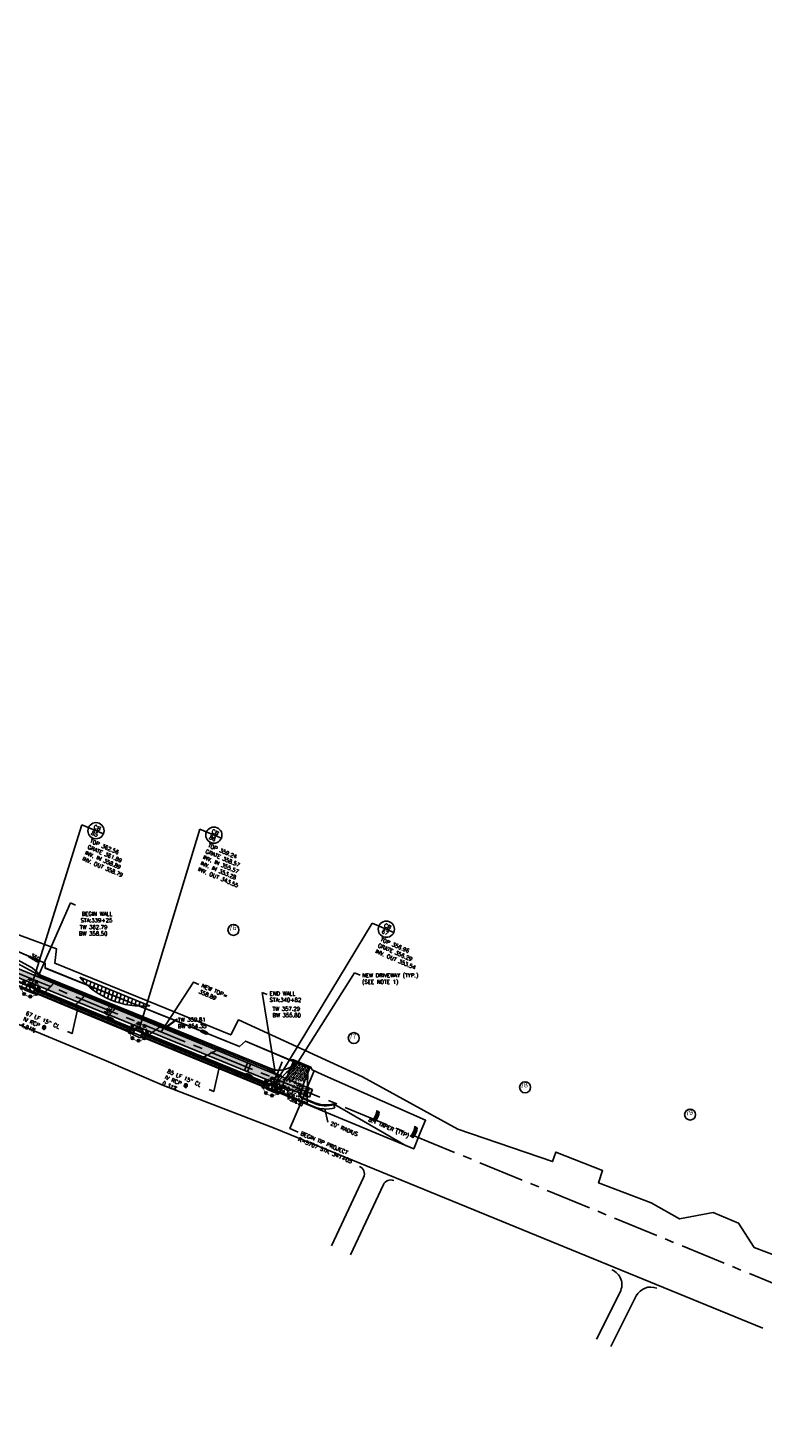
# Model space of a CAD drawing. Header units: feet. Extents: x 2087242 to 2092707, y 861919 to 865997.
# Tile 14 of 39: x 2090600 to 2091054, y 863752 to 864617. Entities that reach past the tile are written whole.
import ezdxf
from ezdxf.enums import TextEntityAlignment as Align

# ---------------------------------------------------------------- set-up
doc = ezdxf.new("R2010")
doc.units = ezdxf.units.FT
doc.header["$LTSCALE"] = 30
doc.header["$MEASUREMENT"] = 0
doc.linetypes.add('CENTER', pattern=[2, 1.25, -0.25, 0.25, -0.25])
doc.linetypes.add('HIDDEN', pattern=[0.375, 0.25, -0.125])
doc.layers.get('0').update_dxf_attribs({"color": 2})
for name, color, linetype in [('C-ANNO-LEGN', 2, 'Continuous'), ('C-ANNO-TEXT', 2, 'Continuous'), ('C-ANNO-TEXT-STRM', 3, 'Continuous'), ('C-DEMO-HT', 4, 'Continuous'), ('C-DRIVEWAY', 1, 'Continuous'), ('C-DRIVEWAY-H', 1, 'Continuous'), ('C-EROS-IP', 52, 'Continuous'), ('C-EROS-SF', 2, 'SILT_FENCE'), ('C-EROS-SF-TP', 2, 'SFTP'), ('C-GRADE-ESMT', 171, 'TCE'), ('C-SPOT', 2, 'Continuous'), ('C-STRM-BUFF-PAT1', 3, 'Continuous'), ('C-STRM-PIPE', 1, 'HIDDEN'), ('C-STRM-STRC', 4, 'Continuous'), ('C-STRM-TEXT', 3, 'Continuous'), ('C-TOPO-MAJR-ORIG', 2, 'Continuous'), ('C-TOPO-MINR-ORIG', 1, 'Continuous'), ('C-TOPO-TXT', 2, 'Continuous'), ('GIS-DRIVEWAY', 252, 'Continuous'), ('GIS-PAINT', 252, 'Continuous'), ('LOD', 80, 'LOD'), ('P-APRONH', 62, 'Continuous'), ('P-BOC', 2, 'Continuous'), ('P-CL', 62, 'CENTER'), ('P-EOP', 2, 'Continuous'), ('P-FOC', 62, 'Continuous'), ('P-SW', 3, 'Continuous'), ('P-SW-H', 254, 'Continuous'), ('P-WALL', 2, 'Continuous'), ('ZLEGEND', 2, 'Continuous')]:
    doc.layers.add(name, color=color, linetype=linetype)
doc.styles.add('ARIAL', font='arial.ttf', dxfattribs={"height": 0.08})
doc.styles.add('General Labeling', font='simplex.shx', dxfattribs={"height": 0.1})
doc.styles.add('L100', font='simplex', dxfattribs={"height": 2})
doc.styles.add('L80', font='simplex.shx', dxfattribs={"height": 2.4})
doc.styles.add('LINE', font='simplex.shx', dxfattribs={"height": 0.9})
doc.styles.get("Standard").update_dxf_attribs({"font": 'simplex.shx'})
doc.linetypes.add('LOD', pattern='A,1,-0.4,["LOD",Standard,S=0.12,R=0,X=-0.375,Y=-0.06],0', length=1.4)
doc.linetypes.add('SFTP', pattern='A,0.5,-0.3,["SF/TP",LINE,S=0.1,R=0,X=-0.2,Y=-0.05],-0.32', length=1.12)
doc.linetypes.add('SILT_FENCE', pattern='A,0.5,-0.2,["SF",LINE,S=0.1,R=0,X=-0.1,Y=-0.05],-0.2', length=0.9)
doc.linetypes.add('TCE', pattern='A,0.5,-0.2,["TCE",LINE,S=0.1,R=0,X=-0.1,Y=-0.05],-0.25', length=0.95)
doc.dimstyles.new('Decimal Foot - Fill Arrow', dxfattribs={"dimtxt": 0.1, "dimasz": 0.08, "dimexe": 0.1, "dimexo": 0.0625, "dimgap": 0.05, "dimtad": 1, "dimdec": 1, "dimzin": 0, "dimdsep": 46, "dimtxsty": 'General Labeling', "dimcen": 0.09, "dimclrd": 256, "dimclre": 256, "dimadec": 1, "dimazin": 0, "dimtfac": 1, "dimtdec": 1, "dimtmove": 0, "dimatfit": 3, "dimfxl": 1, "dimtolj": 1, "dimtzin": 0, "dimlwd": -1, "dimlwe": -1, "dimarcsym": 0})

# ---------------------------------------------------------------- blocks, each defined once
blk = doc.blocks.new('pbox')
for p, q in [((2.5, 2.5), (-2.5, 2.5)), ((-2.5, 2.5), (-2.5, -1)), ((2.5, -1), (2.5, 2.5)), ((2.5, -1), (-2.5, -1))]:
    blk.add_line(p, q)
blk = doc.blocks.new('Stormip')
for points, const_width in [([(-5.74, 0, 1), (-4.85, 0, 1)], 0.896), ([(-5.3, 0, 1), (5.3, 0, 1)], 0.448), ([(-4.19, 3.75, 1), (-3.3, 3.75, 1)], 0.896), ([(-0.45, 5.3, 1), (0.45, 5.3, 1)], 0.896), ([(3.3, 3.75, 1), (4.19, 3.75, 1)], 0.896), ([(4.85, 0, 1), (5.74, 0, 1)], 0.896), ([(-4.19, -3.75, 1), (-3.3, -3.75, 1)], 0.896), ([(-0.45, -5.3, 1), (0.45, -5.3, 1)], 0.896), ([(3.3, -3.75, 1), (4.19, -3.75, 1)], 0.896)]:
    blk.add_lwpolyline(points, format="xyb", close=True, dxfattribs=dict(const_width=const_width))
for centre in [(-5.3, 0), (-3.75, 3.75), (0, 5.3), (3.75, 3.75), (5.3, 0), (-3.75, -3.75), (0, -5.3), (3.75, -3.75)]:
    blk.add_circle(centre, 0.795)

msp = doc.modelspace()

# ---------------------------------------------------------------- hatches: boundary and pattern name
at = {"layer": 'C-DEMO-HT'}
h = msp.add_hatch(dxfattribs=at)
h.set_pattern_fill('DOTS', color=3, scale=30, angle=223.43238, style=0)
h.set_pattern_definition([(223.43238035, (1320.241, -547.683), (0.6082591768, -2.006128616), [0, -1.875])])
h.paths.add_polyline_path([(2090750.26, 863961.33), (2090753.32, 863964.57), (2090755.77, 863967.17), (2090763.46, 863975.33), (2090763.9, 863976.39), (2090764.56, 863977.99), (2090773.69, 863974.23), (2090772.75, 863971.77), (2090772.59, 863962.65), (2090772.48, 863956.48), (2090772.47, 863955), (2090772.44, 863952.36)])
at = {"layer": 'C-DRIVEWAY-H'}
h = msp.add_hatch(dxfattribs=at)
h.set_pattern_fill('DOTS', color=256, scale=15, angle=53)
h.paths.add_polyline_path([(2090774.14, 863974.03), (2090763.97, 863978.22), (2090759.68, 863967.8), (2090769.85, 863963.63)])
at = {"layer": 'C-STRM-BUFF-PAT1'}
h = msp.add_hatch(dxfattribs=at)
h.set_pattern_fill('ANSI31', color=256, scale=20, angle=30)
h.set_pattern_definition([(75, (2090651.5833, 864017.0214), (-2.41481, 0.64705), [])])
edge = h.paths.add_edge_path()
edge.add_line((2090631.89, 864030.07), (2090675.08, 864012.52))
edge.add_arc((2090670.16, 864062.34), 50.06, 220.13498, 275.64444, ccw=False)
at = {"layer": 'P-APRONH'}
h = msp.add_hatch(dxfattribs=at)
h.set_pattern_fill('AR-CONC', color=256, scale=0.5)
h.set_pattern_definition([(50, (0, 0), (3.586300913, -0.313760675), [0.375, -4.125]), (355, (0, 0), (-0.693756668, 3.7609606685), [0.3, -3.3]), (100.4514, (0.299, -0.026), (2.8925469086, 3.4471977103), [0.31870095, -3.50571056]), (46.1842, (0, 1), (5.336205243, -0.827595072), [0.5625, -6.1875]), (96.6356, (0.4447, 0.931), (4.673313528, 4.870589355), [0.47805144, -5.258565]), (351.1842, (0, 1), (4.673309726, 4.870593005), [0.45, -4.95]), (21, (0.5, 0.75), (2.9845352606, -2.0130944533), [0.375, -4.125]), (326, (0.5, 0.75), (1.2165766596, 3.625750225), [0.3, -3.3]), (71.4514, (0.7487, 0.5822), (4.201113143, 1.6126524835), [0.31870095, -3.50571056]), (37.5, (0, 0), (0.0607992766, 1.66446926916), [0, -3.26, 0, -3.35, 0, -3.3125]), (7.5, (0, 0), (1.3153476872, 1.9720585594), [0, -1.91, 0, -3.185, 0, -1.2625]), (327.5, (-1.115, 0), (2.6691121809, -0.1127743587), [0, -1.25, 0, -3.9, 0, -5.175]), (317.5, (-1.615, 0), (2.9159308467, 0.5005249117), [0, -1.625, 0, -2.59, 0, -3.675])])
h.paths.add_polyline_path([(2090767.95, 863959), (2090757.77, 863963.19, -0.414214), (2090753.86, 863961.55), (2090753.1, 863959.7), (2090768.82, 863953.24), (2090769.58, 863955.09, -0.414214)])
h.paths.add_polyline_path([(2090768.41, 863958.81), (2090767.95, 863959, 0.414214), (2090769.58, 863955.09), (2090769.77, 863955.55, -0.414214)])
h.paths.add_polyline_path([(2090757.77, 863963.19), (2090757.31, 863963.38, -0.414214), (2090754.05, 863962.01), (2090753.86, 863961.55, 0.414214)])
at = {"layer": 'P-SW-H', "linetype": 'ByBlock'}
h = msp.add_hatch(color=256, dxfattribs=at)
h.dxf.hatch_style = 1
h.paths.add_polyline_path([(2090286.62, 864161.86), (2090260.68, 864172.39), (2090167.21, 864210.34), (2090005.3, 864276.08, 0.096805), (2090009.94, 864268.8), (2090165.33, 864205.71), (2090180.15, 864199.69), (2090258.8, 864167.76), (2090284.74, 864157.22), (2090296.78, 864152.34, -0.00131), (2090299.2, 864151.35), (2090442.62, 864092.24), (2090457.41, 864086.14), (2090512.63, 864063.39), (2090527.43, 864057.29), (2090603.65, 864025.88), (2090755.27, 863963.67), (2090770.07, 863957.59), (2090773.82, 863956.05), (2090775.72, 863960.67), (2090771.97, 863962.21), (2090757.2, 863968.29), (2090605.55, 864030.5), (2090529.33, 864061.91), (2090514.54, 864068.01), (2090459.32, 864090.77), (2090444.53, 864096.86), (2090301.1, 864155.97, 0.00131), (2090298.67, 864156.97)])

# ---------------------------------------------------------------- linework, layer by layer
at = {"layer": 'C-ANNO-LEGN'}
for centre in [(2090726.86, 864059.35), (2090801.22, 863992.5), (2090907.07, 863962.09), (2091009.02, 863945.23)]:
    msp.add_circle(centre, 3.39, dxfattribs=at)
at = {"layer": 'C-ANNO-TEXT'}
msp.add_line((2090692.23, 864004.23), (2090685.83, 863999.4), dxfattribs=at)
at = {"layer": 'C-ANNO-TEXT-STRM'}
for p, q in [((2090601.71, 864023.5), (2090633.18, 864124.4)), ((2090633.18, 864124.4), (2090646.5, 864118.71)), ((2090668.68, 863998.12), (2090706.05, 864121.67)), ((2090706.05, 864121.67), (2090719.37, 864115.99)), ((2090751.34, 863962.35), (2090812.61, 864063.52)), ((2090812.61, 864063.52), (2090825.93, 864057.84))]:
    msp.add_line(p, q, dxfattribs=at)
for centre in [(2090641.9, 864120.67), (2090714.77, 864117.95), (2090821.33, 864059.8)]:
    msp.add_circle(centre, 5, dxfattribs=at)
at = {"layer": 'C-DEMO-HT', "flags": 128}
msp.add_lwpolyline([(2090750.26, 863961.33), (2090753.32, 863964.57), (2090755.77, 863967.17), (2090763.46, 863975.33), (2090763.9, 863976.39), (2090764.56, 863977.99), (2090773.69, 863974.23), (2090772.75, 863971.77), (2090772.59, 863962.65), (2090772.48, 863956.48), (2090772.47, 863955), (2090772.44, 863952.36)], close=True, dxfattribs=at)
at = {"layer": 'C-DRIVEWAY', "flags": 128}
msp.add_lwpolyline([(2090759.49, 863967.35), (2090763.97, 863978.22), (2090774.14, 863974.03), (2090769.66, 863963.16)], dxfattribs=at)
at = {"layer": 'C-EROS-IP', "color": 1}
for centre, radius in [((2090814.86, 863944.63), 0.146), ((2090814.92, 863944.25), 0.215), ((2090815.2, 863945.18), 0.215), ((2090815.14, 863944.86), 0.146), ((2090815.21, 863944.51), 0.146), ((2090815.28, 863945.71), 0.146), ((2090815.37, 863946.47), 0.146), ((2090815.46, 863946.07), 0.215), ((2090815.54, 863944.26), 0.215), ((2090815.48, 863945.39), 0.146), ((2090815.49, 863946.99), 0.146), ((2090815.58, 863947.37), 0.215), ((2090815.64, 863944.71), 0.215), ((2090815.74, 863946.78), 0.215), ((2090815.69, 863945.12), 0.146), ((2090815.72, 863946.39), 0.146), ((2090815.81, 863945.63), 0.215), ((2090815.8, 863945.96), 0.146), ((2090815.96, 863944.54), 0.146), ((2090816, 863947.08), 0.146), ((2090816.06, 863946.26), 0.215), ((2090816.04, 863945.28), 0.146), ((2090816.16, 863944.92), 0.215), ((2090816.12, 863944.24), 0.146), ((2090816.18, 863946.62), 0.146), ((2090816.34, 863945.8), 0.215), ((2090816.27, 863944.53), 0.146), ((2090816.41, 863946.9), 0.215), ((2090816.42, 863945.34), 0.215), ((2090816.51, 863946.27), 0.215), ((2090816.66, 863946.6), 0.146), ((2090812.93, 863941.7), 0.146), ((2090813.32, 863941.81), 0.215), ((2090813.26, 863942.12), 0.146), ((2090813.44, 863941.42), 0.146), ((2090813.6, 863942.21), 0.146), ((2090813.64, 863941.95), 0.146), ((2090813.74, 863941.54), 0.215), ((2090813.76, 863942.62), 0.146), ((2090813.88, 863941.17), 0.146), ((2090813.98, 863942.2), 0.215), ((2090814.01, 863941.81), 0.146), ((2090814.09, 863942.85), 0.215), ((2090814.12, 863942.51), 0.146), ((2090814.14, 863941.01), 0.146), ((2090814.17, 863943.19), 0.146), ((2090814.29, 863941.46), 0.215), ((2090814.3, 863941.86), 0.146), ((2090814.37, 863942.38), 0.146), ((2090814.38, 863943.03), 0.146), ((2090814.41, 863943.33), 0.146), ((2090814.52, 863943.64), 0.146), ((2090814.61, 863942.68), 0.215), ((2090814.56, 863941.8), 0.146), ((2090814.58, 863941.5), 0.146), ((2090814.67, 863942.12), 0.215), ((2090814.63, 863943.95), 0.146), ((2090814.75, 863943.25), 0.215), ((2090814.84, 863943.65), 0.146), ((2090814.85, 863942.41), 0.146), ((2090814.9, 863941.8), 0.146), ((2090814.97, 863942.88), 0.146), ((2090815.12, 863942.17), 0.146), ((2090815.22, 863942.54), 0.215), ((2090815.18, 863943.36), 0.146), ((2090815.2, 863944.01), 0.146), ((2090815.28, 863943.66), 0.215), ((2090815.25, 863942.96), 0.146), ((2090815.52, 863943.92), 0.146), ((2090815.61, 863943.15), 0.215), ((2090815.54, 863942.81), 0.146), ((2090815.82, 863943.47), 0.146), ((2090815.9, 863943.83), 0.215), ((2090838.7, 863935.4), 0.215), ((2090838.78, 863935.93), 0.146), ((2090838.87, 863936.68), 0.146), ((2090838.96, 863936.29), 0.215), ((2090838.98, 863935.61), 0.146), ((2090838.99, 863937.21), 0.146), ((2090839.08, 863937.59), 0.215), ((2090839.24, 863936.99), 0.215), ((2090839.22, 863936.6), 0.146), ((2090839.31, 863935.84), 0.215), ((2090839.3, 863936.18), 0.146), ((2090839.56, 863936.47), 0.215), ((2090839.5, 863937.29), 0.146), ((2090839.54, 863935.49), 0.146), ((2090839.68, 863936.83), 0.146), ((2090839.84, 863936.01), 0.215), ((2090839.91, 863937.12), 0.215), ((2090839.92, 863935.55), 0.215), ((2090840.01, 863936.48), 0.215), ((2090840.16, 863936.81), 0.146), ((2090836.43, 863931.91), 0.146), ((2090836.82, 863932.02), 0.215), ((2090836.76, 863932.33), 0.146), ((2090836.94, 863931.63), 0.146), ((2090837.1, 863932.42), 0.146), ((2090837.14, 863932.16), 0.146), ((2090837.24, 863931.76), 0.215), ((2090837.26, 863932.83), 0.146), ((2090837.38, 863931.38), 0.146), ((2090837.48, 863932.42), 0.215), ((2090837.51, 863932.02), 0.146), ((2090837.59, 863933.07), 0.215), ((2090837.62, 863932.72), 0.146), ((2090837.64, 863931.23), 0.146), ((2090837.67, 863933.4), 0.146), ((2090837.79, 863931.68), 0.215), ((2090837.8, 863932.07), 0.146), ((2090837.87, 863932.59), 0.146), ((2090837.88, 863933.24), 0.146), ((2090837.91, 863933.54), 0.146), ((2090838.02, 863933.85), 0.146), ((2090838.11, 863932.9), 0.215), ((2090838.06, 863932.01), 0.146), ((2090838.08, 863931.71), 0.146), ((2090838.17, 863932.33), 0.215), ((2090838.13, 863934.16), 0.146), ((2090838.25, 863933.46), 0.215), ((2090838.34, 863933.86), 0.146), ((2090838.35, 863932.62), 0.146), ((2090838.36, 863934.84), 0.146), ((2090838.42, 863934.47), 0.215), ((2090838.4, 863932.01), 0.146), ((2090838.46, 863933.1), 0.146), ((2090838.62, 863932.39), 0.146), ((2090838.64, 863935.07), 0.146), ((2090838.72, 863932.76), 0.215), ((2090838.68, 863933.57), 0.146), ((2090838.69, 863934.22), 0.146), ((2090838.71, 863934.72), 0.146), ((2090838.78, 863933.87), 0.215), ((2090838.75, 863933.17), 0.146), ((2090839.03, 863934.47), 0.215), ((2090839.01, 863934.13), 0.146), ((2090839.11, 863933.37), 0.215), ((2090839.04, 863933.02), 0.146), ((2090839.14, 863934.93), 0.215), ((2090839.19, 863935.33), 0.146), ((2090839.32, 863933.68), 0.146), ((2090839.4, 863934.04), 0.215), ((2090839.45, 863934.76), 0.146), ((2090839.66, 863935.13), 0.215), ((2090839.62, 863934.46), 0.146), ((2090839.77, 863934.75), 0.146)]:
    msp.add_circle(centre, radius, dxfattribs=at)
for centre in [(2090806.34, 863948.13), (2090807.82, 863947.24), (2090829.84, 863938.34), (2090831.32, 863937.45)]:
    msp.add_arc(centre, 9.04, 314.06851, 358.07583, dxfattribs=at)
at = {"layer": 'C-EROS-SF'}
for p, q in [((2090606.52, 864022.54), (2090663.71, 863999.08)), ((2090673.35, 863995.12), (2090746.26, 863965.21))]:
    msp.add_line(p, q, dxfattribs=at)
at = {"layer": 'C-EROS-SF', "ltscale": 0.75, "flags": 128}
msp.add_lwpolyline([(2090610.51, 864035.82), (2090730.69, 863987.23), (2090734.34, 863990.56), (2090762.7, 863978.5), (2090763.97, 863978.22)], dxfattribs=at)
at = {"layer": 'C-EROS-SF-TP', "ltscale": 0.75, "flags": 128}
msp.add_lwpolyline([(2090531.5, 864073.74), (2090531.92, 864071.34), (2090531.92, 864071.34), (2090532.41, 864070.29), (2090533.45, 864069.69), (2090534.73, 864069.2), (2090564.65, 864058.37), (2090610.43, 864038.73), (2090610.51, 864035.82)], dxfattribs=at)
at = {"layer": 'C-GRADE-ESMT', "ltscale": 0.75, "flags": 128}
msp.add_lwpolyline([(2090574.82, 864063.43), (2090617.59, 864047.58), (2090616.44, 864038.74), (2090725.19, 863994.52), (2090729.99, 864003.75), (2090778.72, 863981.35), (2090806.62, 863968.53), (2090865.42, 863936.21), (2090924, 863916.17), (2090926.03, 863922.1), (2090954.97, 863910.63), (2090952.42, 863903.01), (2090984.96, 863890.63), (2091002.52, 863880.81), (2091023.16, 863884.65), (2091038.99, 863878.12), (2091048.52, 863863.16), (2091071.39, 863854.43), (2091118.58, 863834.55), (2091178.96, 863810.02), (2091206.33, 863799.38), (2091235.38, 863787.1), (2091277.08, 863775.52), (2091310.88, 863760.14)], dxfattribs=at)
at = {"layer": 'C-SPOT'}
msp.add_line((2090691.85, 864004.18), (2090685.36, 863999.49), dxfattribs=at)
at = {"layer": 'C-STRM-BUFF-PAT1', "flags": 128}
msp.add_lwpolyline([(2090631.89, 864030.07), (2090675.08, 864012.52, -0.247056), (2090631.89, 864030.07, -5.896994)], format="xyb", dxfattribs=at)
at = {"layer": 'C-STRM-PIPE', "color": 1, "linetype": 'Continuous'}
for p, q in [((2090665.46, 863996.87), (2090603.66, 864022.22)), ((2090665.94, 863998.03), (2090604.14, 864023.38)), ((2090670.61, 863996.24), (2090749.24, 863963.99)), ((2090670.04, 863994.85), (2090748.68, 863962.6))]:
    msp.add_line(p, q, dxfattribs=at)
at = {"layer": 'C-STRM-PIPE', "flags": 128}
for points, const_width in [([(2090665.7, 863997.45), (2090603.9, 864022.8)], 1.25), ([(2090670.33, 863995.55), (2090748.96, 863963.29)], 1.5)]:
    msp.add_lwpolyline(points, dxfattribs=dict(at, const_width=const_width))
at = {"layer": 'C-STRM-TEXT', "flags": 128}
for points in [[(2090705.56, 864025.66), (2090702.22, 864027.13), (2090682.09, 863996.36)], [(2090624.3, 863996.65), (2090627.19, 863995.33), (2090630.63, 864011.02)], [(2090711.81, 863960.74), (2090714.7, 863959.43), (2090718.14, 863975.12)], [(2090774.81, 863953.33), (2090769.77, 863955.55), (2090776.81, 863972.24)], [(2090766.83, 863934.33), (2090761.79, 863936.55), (2090768.82, 863953.24)], [(2090785.25, 863940.55), (2090783.27, 863948.69)]]:
    msp.add_lwpolyline(points, dxfattribs=at)
at = {"layer": 'C-TOPO-MAJR-ORIG', "color": 2, "linetype": 'Continuous', "lineweight": -3, "elevation": 360}
for points in [[(2090599.94, 864043.03), (2090599.98, 864043), (2090600.11, 864042.92), (2090600.42, 864042.74), (2090600.98, 864042.4), (2090601.84, 864041.88), (2090602.74, 864041.34), (2090603.55, 864040.85), (2090604.14, 864040.49), (2090604.38, 864040.35), (2090604.51, 864040.27), (2090604.63, 864040.2), (2090604.82, 864040.09), (2090605.25, 864039.84), (2090605.75, 864039.54), (2090606.2, 864039.28), (2090606.45, 864039.14)], [(2090639.53, 864006.29), (2090639.52, 864006.3), (2090639.51, 864006.34), (2090639.49, 864006.42), (2090639.46, 864006.49), (2090639.37, 864006.72), (2090639.16, 864007.26), (2090638.92, 864007.9), (2090638.77, 864008.37), (2090638.71, 864008.62), (2090638.71, 864008.72), (2090638.72, 864008.74), (2090638.74, 864008.75), (2090638.83, 864008.74), (2090639.06, 864008.68), (2090639.51, 864008.51), (2090640.21, 864008.21), (2090640.95, 864007.88), (2090641.6, 864007.59), (2090642.04, 864007.4), (2090642.47, 864007.22), (2090643.25, 864006.9), (2090644.25, 864006.5), (2090645.35, 864006.05), (2090646.42, 864005.62), (2090647.34, 864005.24), (2090647.88, 864005.02), (2090648.14, 864004.92), (2090648.22, 864004.89), (2090648.23, 864004.89), (2090648.23, 864004.89), (2090648.25, 864004.93), (2090648.28, 864005.01), (2090648.31, 864005.09), (2090648.36, 864005.21), (2090648.42, 864005.35), (2090648.58, 864005.52), (2090648.95, 864005.89), (2090649.41, 864006.36), (2090649.84, 864006.8), (2090650.14, 864007.09), (2090650.4, 864007.35), (2090650.86, 864007.82), (2090651.44, 864008.41), (2090652.06, 864009.04), (2090652.65, 864009.63), (2090653.1, 864010.1), (2090654.41, 864011.43)]]:
    msp.add_lwpolyline(points, dxfattribs=at)
at = {"layer": 'C-TOPO-MINR-ORIG', "flags": 128}
for points, elevation in [([(2090605.94, 864031.76), (2090573.45, 864049.4)], 362), ([(2090602.54, 864036.01), (2090586.24, 864044.77)], 361), ([(2090602.54, 864036.01), (2090607.33, 864031.56)], 361)]:
    msp.add_lwpolyline(points, dxfattribs=dict(at, elevation=elevation))
at = {"layer": 'C-TOPO-MINR-ORIG', "color": 1, "linetype": 'Continuous', "lineweight": -3}
for points, elevation in [([(2090601.55, 864021.87), (2090601.55, 864021.9), (2090601.52, 864021.98), (2090601.46, 864022.17), (2090601.35, 864022.49), (2090601.22, 864022.89), (2090601.13, 864023.17), (2090601.03, 864023.43), (2090600.89, 864023.8), (2090600.77, 864024.14), (2090600.75, 864024.32), (2090600.95, 864024.28), (2090601.36, 864024.12), (2090601.88, 864023.89), (2090602.36, 864023.68), (2090602.69, 864023.54), (2090603.03, 864023.39), (2090603.7, 864023.13), (2090604.55, 864022.78), (2090605.48, 864022.4), (2090606.36, 864022.05), (2090607.06, 864021.76), (2090607.46, 864021.6), (2090607.84, 864021.44), (2090608.4, 864021.21), (2090609.04, 864020.95), (2090609.63, 864020.71), (2090610, 864020.56), (2090610.19, 864020.49), (2090610.25, 864020.47), (2090610.26, 864020.47), (2090610.26, 864020.47), (2090610.29, 864020.52), (2090610.32, 864020.62), (2090610.36, 864020.71), (2090610.4, 864020.82), (2090610.45, 864020.93), (2090610.59, 864021.08), (2090610.96, 864021.45), (2090611.45, 864021.94), (2090611.97, 864022.47), (2090612.43, 864022.93), (2090612.74, 864023.24), (2090613.06, 864023.57), (2090613.55, 864024.07), (2090614.13, 864024.65), (2090614.68, 864025.22), (2090615.14, 864025.67), (2090616.35, 864026.9)], 362), ([(2090620.54, 864014.08), (2090620.53, 864014.12), (2090620.49, 864014.24), (2090620.4, 864014.51), (2090620.24, 864015), (2090620.02, 864015.67), (2090619.84, 864016.21), (2090619.76, 864016.44), (2090619.73, 864016.53), (2090619.86, 864016.48), (2090620.11, 864016.38), (2090620.31, 864016.3), (2090620.64, 864016.16), (2090621.47, 864015.82), (2090622.66, 864015.34), (2090624.07, 864014.77), (2090625.54, 864014.17), (2090626.94, 864013.6), (2090628.12, 864013.12), (2090628.8, 864012.85), (2090629.12, 864012.72), (2090629.23, 864012.68), (2090629.24, 864012.68), (2090629.25, 864012.69), (2090629.27, 864012.73), (2090629.31, 864012.84), (2090629.35, 864012.93), (2090629.39, 864013.04), (2090629.43, 864013.14), (2090629.59, 864013.3), (2090629.98, 864013.7), (2090630.51, 864014.23), (2090631.07, 864014.8), (2090631.57, 864015.3), (2090631.9, 864015.64), (2090632.22, 864015.97), (2090632.69, 864016.44), (2090633.22, 864016.97), (2090633.73, 864017.49), (2090634.14, 864017.91), (2090635.38, 864019.17)], 361), ([(2090661.78, 863997.17), (2090661.77, 863997.19), (2090661.73, 863997.26), (2090661.63, 863997.42), (2090661.49, 863997.67), (2090661.35, 863997.9), (2090661.19, 863998.15), (2090660.88, 863998.64), (2090660.52, 863999.2), (2090660.3, 863999.61), (2090660.19, 863999.83), (2090660.17, 863999.92), (2090660.18, 863999.94), (2090660.2, 863999.95), (2090660.29, 863999.93), (2090660.54, 863999.85), (2090661.06, 863999.66), (2090661.91, 863999.31), (2090662.87, 863998.9), (2090663.81, 863998.49), (2090664.62, 863998.14), (2090665.17, 863997.91), (2090665.65, 863997.71), (2090666.48, 863997.37), (2090667.57, 863996.93), (2090668.83, 863996.41), (2090670.16, 863995.87), (2090671.46, 863995.33), (2090672.65, 863994.85), (2090673.61, 863994.46), (2090674.16, 863994.24), (2090674.42, 863994.14), (2090674.5, 863994.11), (2090674.51, 863994.11), (2090674.52, 863994.12), (2090674.55, 863994.17), (2090674.59, 863994.28), (2090674.62, 863994.38), (2090674.66, 863994.48), (2090674.7, 863994.57), (2090674.9, 863994.72), (2090675.41, 863995.09), (2090676.1, 863995.58), (2090676.82, 863996.11), (2090677.46, 863996.57), (2090677.88, 863996.87), (2090678.27, 863997.16), (2090678.84, 863997.57), (2090679.49, 863998.04), (2090680.11, 863998.49), (2090680.61, 863998.85), (2090682.31, 864000.08)], 359), ([(2090691.38, 863985.02), (2090691.36, 863985.06), (2090691.27, 863985.17), (2090691.06, 863985.43), (2090690.69, 863985.91), (2090690.15, 863986.61), (2090689.63, 863987.29), (2090689.23, 863987.81), (2090689.07, 863988.01), (2090689.03, 863988.07), (2090688.99, 863988.12), (2090689.2, 863988.04), (2090689.74, 863987.82), (2090690.46, 863987.52), (2090691.24, 863987.2), (2090691.93, 863986.92), (2090692.39, 863986.73), (2090692.83, 863986.55), (2090693.77, 863986.17), (2090695.12, 863985.62), (2090696.76, 863984.95), (2090698.6, 863984.2), (2090700.53, 863983.41), (2090702.44, 863982.63), (2090704.25, 863981.9), (2090705.83, 863981.25), (2090707.08, 863980.74), (2090707.79, 863980.45), (2090708.1, 863980.32), (2090708.2, 863980.28), (2090708.21, 863980.28), (2090708.22, 863980.29), (2090708.23, 863980.32), (2090708.24, 863980.34), (2090708.27, 863980.44), (2090708.34, 863980.62), (2090708.4, 863980.74), (2090708.61, 863980.87), (2090708.98, 863981.05), (2090709.26, 863981.2), (2090709.51, 863981.33), (2090710.05, 863981.62), (2090710.77, 863982), (2090711.55, 863982.42), (2090712.3, 863982.81), (2090712.89, 863983.13), (2090713.22, 863983.3), (2090713.57, 863983.49), (2090714.08, 863983.76), (2090714.63, 863984.05), (2090715.08, 863984.29), (2090715.3, 863984.41), (2090715.48, 863984.5), (2090715.72, 863984.63), (2090717.71, 863985.69)], 358), ([(2090729.8, 863969.26), (2090729.78, 863969.29), (2090729.7, 863969.4), (2090729.51, 863969.64), (2090729.17, 863970.08), (2090728.67, 863970.73), (2090728.18, 863971.36), (2090727.8, 863971.85), (2090727.64, 863972.06), (2090727.5, 863972.22), (2090727.41, 863972.36), (2090727.67, 863972.26), (2090728.35, 863971.99), (2090729.34, 863971.58), (2090730.51, 863971.1), (2090731.74, 863970.6), (2090732.91, 863970.12), (2090733.89, 863969.72), (2090734.56, 863969.44), (2090735.12, 863969.21), (2090736.07, 863968.83), (2090737.31, 863968.32), (2090738.75, 863967.73), (2090740.29, 863967.1), (2090741.84, 863966.47), (2090743.32, 863965.87), (2090744.63, 863965.33), (2090745.68, 863964.9), (2090746.27, 863964.66), (2090746.54, 863964.56), (2090746.62, 863964.52), (2090746.63, 863964.52), (2090746.64, 863964.52), (2090746.65, 863964.54), (2090746.67, 863964.59), (2090746.68, 863964.64), (2090746.74, 863964.8), (2090746.82, 863964.98), (2090747.11, 863965.14), (2090747.84, 863965.53), (2090748.87, 863966.08), (2090750.05, 863966.71), (2090751.23, 863967.34), (2090752.27, 863967.88), (2090753.01, 863968.27), (2090753.31, 863968.43), (2090753.46, 863968.46), (2090753.66, 863968.5), (2090753.81, 863968.52), (2090754.02, 863968.56), (2090754.46, 863968.65), (2090754.97, 863968.75), (2090755.43, 863968.84), (2090755.68, 863968.89), (2090755.99, 863968.94), (2090756.41, 863969.01), (2090756.62, 863969.07), (2090756.45, 863969.17), (2090756.12, 863969.31), (2090755.94, 863969.38), (2090755.89, 863969.4), (2090755.7, 863969.49), (2090755.26, 863969.69), (2090754.74, 863969.93), (2090754.3, 863970.13), (2090754.12, 863970.21), (2090754.05, 863970.24), (2090753.8, 863970.37), (2090753.11, 863970.71), (2090752.07, 863971.23), (2090750.78, 863971.87), (2090749.32, 863972.59), (2090747.81, 863973.35), (2090746.67, 863973.91)], 357), ([(2090765.23, 863976.39), (2090764.77, 863976.03), (2090764.07, 863975.59), (2090762.91, 863974.95), (2090762, 863974.52), (2090760.83, 863973.97), (2090759.71, 863973.53), (2090758.63, 863973.14), (2090757.64, 863972.89), (2090755.98, 863972.64), (2090754.26, 863972.61), (2090752.51, 863972.62)], 356)]:
    msp.add_lwpolyline(points, dxfattribs=dict(at, elevation=elevation))
at = {"layer": 'GIS-DRIVEWAY'}
for p, q in [((2090787.43, 863864.18), (2090807.27, 863906.45)), ((2090799.2, 863858.66), (2090819.52, 863901.96)), ((2090951.1, 863806.39), (2090965.77, 863835.55)), ((2090960.04, 863801.9), (2090975.75, 863833.13))]:
    msp.add_line(p, q, dxfattribs=at)
for centre, radius, start, end in [((2090802.74, 863908.57), 5, 334.8586, 67.72467), ((2090824.05, 863899.84), 5, 67.72467, 154.8586), ((2090956.84, 863840.04), 10, 333.29788, 67.72467), ((2090984.68, 863828.64), 10, 67.72467, 153.29788)]:
    msp.add_arc(centre, radius, start, end, dxfattribs=at)
at = {"layer": 'GIS-PAINT'}
for p, q in [((2090575.62, 864008.56), (2090646.87, 863979)), ((2090646.87, 863979), (2090683.7, 863963.28)), ((2090683.7, 863963.28), (2090752.69, 863936.64)), ((2091054.03, 863813.2), (2090752.69, 863936.64))]:
    msp.add_line(p, q, dxfattribs=at)
at = {"layer": 'LOD', "linetype": 'LOD', "flags": 128}
msp.add_lwpolyline([(2090000.71, 864285.65), (2090000.99, 864279.6), (2090002.31, 864274.71), (2090004.72, 864270.16), (2090007.53, 864266.38), (2090011.95, 864262.89), (2090016.33, 864260.61), (2090028.76, 864255.64), (2090053.82, 864245.5), (2090078.96, 864235.29), (2090142.86, 864209.49), (2090179.5, 864194.25), (2090239.33, 864170.23), (2090243.84, 864167.51), (2090247.43, 864166.17), (2090252.1, 864165.14), (2090332.37, 864132.3), (2090337.02, 864129.61), (2090340.32, 864128.38), (2090346.26, 864126.7), (2090389.89, 864108.51), (2090425.91, 864093.64), (2090429.08, 864091.39), (2090432.25, 864090.13), (2090436.97, 864089.35), (2090495.76, 864064.78), (2090502.26, 864060.85), (2090533.9, 864048.12), (2090537.94, 864047.68), (2090596.56, 864023.48), (2090598.21, 864022.08), (2090603.28, 864020.12), (2090606.95, 864019.33), (2090663.14, 863996.06), (2090665.01, 863994.5), (2090668.66, 863992.98), (2090671.15, 863992.98), (2090746.02, 863962.14), (2090747.84, 863960.67), (2090752.86, 863958.72), (2090756.16, 863958.2), (2090838.23, 863924.02), (2090842.29, 863933.86), (2090845.54, 863941.75), (2090781.71, 863970.04), (2090775.42, 863972.83), (2090774.68, 863974.5), (2090763.87, 863979.07), (2090761.72, 863979.04), (2090734.32, 863990.71), (2090730.6, 863987.31), (2090690.47, 864003.63), (2090662.15, 864014.97), (2090610.57, 864035.87), (2090610.53, 864038.77), (2090599.85, 864043.39), (2090594.08, 864045.83), (2090565.16, 864058.28), (2090556.88, 864061.4), (2090545.81, 864065.37), (2090536.46, 864068.78), (2090533.44, 864069.86), (2090532.56, 864070.41), (2090532.11, 864071.37), (2090531.94, 864073.79), (2090520.96, 864078.29), (2090517.68, 864077.33), (2090516.19, 864077.25), (2090482.67, 864087.19), (2090462.99, 864094.48), (2090462.14, 864096.32), (2090461.71, 864103), (2090451.15, 864107.36), (2090447.83, 864103.47), (2090446.55, 864102.91), (2090434.23, 864108.92), (2090426.73, 864109.95), (2090355.24, 864141.22), (2090341.41, 864147.16), (2090336.37, 864145.07), (2090288.84, 864164.81), (2090288.49, 864167.13), (2090290.33, 864173.09), (2090288.9, 864174.04), (2090267.27, 864182.86), (2090265.3, 864183.12), (2090263.65, 864179.57), (2090184.23, 864212.06), (2090185.34, 864215.52), (2090184.27, 864216.51), (2090173.82, 864220.7), (2090173.01, 864220.59), (2090171.03, 864217.82), (2090170.54, 864217.67), (2090169.01, 864218.29), (2090171.87, 864225.34), (2090150.01, 864234.22), (2090147.15, 864227.25), (2090033.21, 864274.31), (2090015.87, 864278.83), (2090012.01, 864280.73), (2090008.16, 864283.66), (2090005.44, 864287.41), (2090003.1, 864293.44)], close=True, dxfattribs=at)
at = {"layer": 'P-BOC'}
for p, q in [((2090732.47, 863970.87), (2090602.89, 864024.03)), ((2090732.47, 863970.87), (2090748.2, 863964.42)), ((2090757.02, 863977.78), (2090750.11, 863960.93)), ((2090753.03, 863962.43), (2090748.2, 863964.42)), ((2090754.05, 863962.01), (2090753.03, 863962.43)), ((2090777.17, 863952.51), (2090769.77, 863955.55)), ((2090788.76, 863951.88), (2090789.46, 863949.48))]:
    msp.add_line(p, q, dxfattribs=at)
at = {"layer": 'P-BOC', "flags": 128}
msp.add_lwpolyline([(2090527.13, 864055.25), (2090602.89, 864024.03)], dxfattribs=at)
at = {"layer": 'P-BOC'}
for centre, radius, start, end in [((2090755, 863964.33), 2.5, 247.65246, 325.98429), ((2090770.72, 863957.86), 2.5, 169.20762, 247.65246), ((2090783.85, 863968.68), 17.5, 247.56355, 286.2819)]:
    msp.add_arc(centre, radius, start, end, dxfattribs=at)
at = {"layer": 'P-CL'}
for p, q in [((2090733.69, 863972.53), (2090735.59, 863977.16)), ((2090735.73, 863972.23), (2090737.63, 863976.86))]:
    msp.add_line(p, q, dxfattribs=at)
at = {"layer": 'P-CL', "ltscale": 0.75, "flags": 128}
msp.add_lwpolyline([(2092631.54, 863306.03), (2092533.26, 863348.01), (2092492.43, 863364.99), (2092385.25, 863402.38, 0.012545), (2092337.48, 863417.71), (2091946.02, 863532.59), (2091853.26, 863558.24, -0.007212), (2091825.7, 863566.29), (2091812.54, 863570.34, -0.010814), (2091771.78, 863583.87, -0.065276), (2091748.63, 863595.69), (2091729.31, 863608.98), (2091722.87, 863615.09), (2091721.84, 863617.23), (2091704.43, 863608.39), (2091627.28, 863630.21), (2091625.19, 863636.61, -0.172673), (2091583.55, 863637.7), (2091522.63, 863661.03, 0.031059), (2091493.02, 863670.31), (2091457.37, 863679.1, -0.037127), (2091422.13, 863690.61), (2091367.96, 863712.88, -0.153261), (2091356.68, 863722.27, 0.153456), (2091354.37, 863724.19), (2091288.98, 863751.01, 0.017183), (2091282.54, 863753.4), (2091238.07, 863768.16, -0.017377), (2091231.55, 863770.58), (2090754.74, 863966.6), (2090604.6, 864028.19), (2090300.15, 864153.66, 0.00131), (2090297.72, 864154.65), (2090018.84, 864267.88), (2089563.85, 864455.94, -0.006919), (2089551.14, 864461.4), (2089476.4, 864494.74), (2089433.12, 864514.71, -0.02638), (2089201.72, 864639.44), (2089154.06, 864668.47, -0.007599), (2089141.2, 864676.57), (2089039.73, 864742.69), (2088810.16, 864898.75, -0.011223), (2088791.89, 864911.78), (2088660.93, 865009.67), (2088503.33, 865131.36), (2088410.65, 865203.56), (2088044.19, 865491), (2088044.19, 865491), (2087920.3, 865588.17), (2087916.92, 865590.79, 0.028189), (2087638.59, 865782.55), (2087572.4, 865824.58, 0.01292), (2087435.88, 865898.27), (2087241.63, 865996.74)], format="xyb", dxfattribs=at)
at = {"layer": 'P-EOP'}
for p, q in [((2090297.48, 864147.19), (2090601.94, 864021.72)), ((2090297.48, 864147.19), (2090601.94, 864021.72)), ((2090752.08, 863960.12), (2090601.94, 864021.72)), ((2090752.08, 863960.12), (2090601.94, 864021.72)), ((2090754.05, 863962.01), (2090753.1, 863959.7)), ((2090776.22, 863950.2), (2090752.08, 863960.12)), ((2090769.77, 863955.55), (2090768.82, 863953.24)), ((2090833.61, 863925.92), (2090788.76, 863951.88))]:
    msp.add_line(p, q, dxfattribs=at)
msp.add_arc((2090783.85, 863968.68), 20, 247.56355, 286.2819, dxfattribs=at)
at = {"layer": 'P-FOC'}
for p, q in [((2090732.28, 863970.41), (2090602.7, 864023.57)), ((2090748.01, 863963.95), (2090732.28, 863970.41)), ((2090752.84, 863961.97), (2090748.01, 863963.95)), ((2090753.86, 863961.55), (2090752.84, 863961.97)), ((2090776.98, 863952.05), (2090769.58, 863955.09))]:
    msp.add_line(p, q, dxfattribs=at)
at = {"layer": 'P-FOC', "flags": 128}
msp.add_lwpolyline([(2090526.94, 864054.79), (2090602.7, 864023.56)], dxfattribs=at)
at = {"layer": 'P-FOC'}
for centre, radius, start, end in [((2090755, 863964.33), 3, 247.65246, 327.95368), ((2090770.72, 863957.86), 3, 167.26553, 247.65246), ((2090783.85, 863968.68), 18, 247.56355, 286.2819)]:
    msp.add_arc(centre, radius, start, end, dxfattribs=at)
at = {"layer": 'P-SW', "ltscale": 0.75}
for p, q in [((2090603.65, 864025.88), (2090527.43, 864057.29)), ((2090773.82, 863956.05), (2090770.07, 863957.59))]:
    msp.add_line(p, q, dxfattribs=at)
at = {"layer": 'P-SW'}
for p, q in [((2090605.55, 864030.5), (2090529.33, 864061.91)), ((2090755.27, 863963.67), (2090603.65, 864025.88)), ((2090757.2, 863968.29), (2090605.55, 864030.5)), ((2090751.52, 863965.21), (2090753.43, 863969.84)), ((2090755.27, 863963.67), (2090770.07, 863957.59)), ((2090757.07, 863962.93), (2090758.98, 863967.56)), ((2090757.2, 863968.29), (2090771.97, 863962.21)), ((2090768.27, 863958.33), (2090770.17, 863962.96)), ((2090775.72, 863960.69), (2090771.97, 863962.21)), ((2090773.82, 863956.05), (2090775.72, 863960.67))]:
    msp.add_line(p, q, dxfattribs=at)
at = {"layer": 'P-WALL'}
for p, q in [((2090606.19, 864032.11), (2090605.83, 864031.18)), ((2090752.15, 863971.69), (2090605.83, 864031.18)), ((2090752.51, 863972.62), (2090606.19, 864032.11)), ((2090752.51, 863972.62), (2090752.15, 863971.69))]:
    msp.add_line(p, q, dxfattribs=at)
at = {"layer": 'ZLEGEND', "color": 1}
for p, q in [((2090648.65, 864005.63), (2090648.41, 864005.05)), ((2090649.29, 864005.84), (2090648.69, 864004.45)), ((2090649.83, 864005.84), (2090649.07, 864004.05)), ((2090650.34, 864005.76), (2090649.48, 864003.74)), ((2090650.83, 864005.63), (2090649.91, 864003.48)), ((2090651.3, 864005.45), (2090650.37, 864003.27)), ((2090651.74, 864005.23), (2090650.84, 864003.1)), ((2090652.17, 864004.97), (2090651.33, 864002.97)), ((2090652.58, 864004.64), (2090651.84, 864002.9)), ((2090652.95, 864004.23), (2090652.39, 864002.92)), ((2090653.16, 864003.46), (2090653.1, 864003.3)), ((2090706.72, 863997.44), (2090706.47, 863996.86)), ((2090707.35, 863997.65), (2090706.75, 863996.25)), ((2090707.9, 863997.64), (2090707.12, 863995.86)), ((2090708.41, 863997.56), (2090707.53, 863995.54)), ((2090708.89, 863997.42), (2090707.96, 863995.28)), ((2090709.36, 863997.24), (2090708.41, 863995.06)), ((2090709.8, 863997.01), (2090708.88, 863994.89)), ((2090710.23, 863996.74), (2090709.37, 863994.76)), ((2090710.64, 863996.42), (2090709.88, 863994.68)), ((2090711, 863996), (2090710.43, 863994.7)), ((2090711.21, 863995.23), (2090711.14, 863995.07)), ((2090734.21, 863970.53), (2090733.96, 863969.96)), ((2090734.84, 863970.75), (2090734.25, 863969.35)), ((2090735.38, 863970.75), (2090734.62, 863968.96)), ((2090735.89, 863970.67), (2090735.03, 863968.64)), ((2090736.38, 863970.53), (2090735.47, 863968.38)), ((2090736.85, 863970.36), (2090735.92, 863968.17)), ((2090737.3, 863970.13), (2090736.39, 863968)), ((2090737.73, 863969.87), (2090736.88, 863967.87)), ((2090738.13, 863969.55), (2090737.39, 863967.81)), ((2090738.5, 863969.13), (2090737.95, 863967.83)), ((2090738.72, 863968.37), (2090738.65, 863968.2))]:
    msp.add_line(p, q, dxfattribs=at)

# ---------------------------------------------------------------- block references
at = {"layer": 'C-EROS-IP'}
for p in [(2090601.31, 864023.5), (2090668.17, 863996.21), (2090750.68, 863962.29)]:
    msp.add_blockref('Stormip', p, dxfattribs=at)
at = {"layer": 'C-STRM-STRC'}
for p, rotation in [((2090601.3, 864023.06), 337.6023765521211), ((2090667.73, 863995.81), 337.6023765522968), ((2090750.99, 863961.65), 337.6830826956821)]:
    msp.add_blockref('pbox', p, dxfattribs=dict(at, rotation=rotation))

# ---------------------------------------------------------------- texts
at = {"layer": 'C-ANNO-LEGN', "style": 'ARIAL'}
for s, p in [('76', (2090726.29, 864060.59)), ('77', (2090800.53, 863993.47)), ('78', (2090906.34, 863963.36)), ('79', (2091008.41, 863946.41))]:
    msp.add_text(s, height=3, rotation=8.63084, dxfattribs=at).set_placement(p, align=Align.MIDDLE_CENTER)
at = {"layer": 'C-ANNO-TEXT', "linetype": 'Continuous', "lineweight": -3, "char_height": 2.4, "style": 'L80'}
for s, insert, attachment_point in [('BEGIN WALL\\PSTA:339+25', (2090651.98, 864067.32), 6), ('TW 362.79\\PBW 358.50', (2090648.99, 864059.1), 6), ('NEW DRIVEWAY (TYP.)\\P(SEE NOTE 1)', (2090806.38, 864028.89), 4), ('END WALL\\PSTA:340+82', (2090749.15, 864021.3), 1), ('TW 359.81\\PBW 354.35', (2090692.51, 864005.12), 1), ('TW 357.29\\PBW 355.80', (2090750.92, 864011.82), 1)]:
    msp.add_mtext(s, dxfattribs=dict(at, insert=insert, attachment_point=attachment_point))
at = {"layer": 'C-ANNO-TEXT-STRM', "char_height": 2.4, "width": 38.2973, "style": 'L100'}
for s, insert, attachment_point, rotation in [('CB\\P85', (2090641.87, 864120.58), 5, 336.88439), ('CB\\P86', (2090714.74, 864117.85), 5, 336.88439), ('TOP 362.56\\PGRATE 361.89\\PINV. IN 358.89\\PINV. OUT 358.79', (2090638.9, 864115.64), 1, 337), ('TOP 359.24\\PGRATE 358.57\\PINV. IN 355.57\\PINV. IN 353.28\\PINV. OUT 343.55', (2090711.77, 864112.92), 1, 337), ('CB\\P67', (2090821.29, 864059.7), 5, 336.88439), ('TOP 356.96\\PGRATE 356.29\\PINV. OUT 353.54', (2090818.32, 864054.76), 1, 337)]:
    msp.add_mtext(s, dxfattribs=dict(at, insert=insert, attachment_point=attachment_point, rotation=rotation))
at = {"layer": 'C-SPOT', "style": 'L100'}
for s, p in [('356.70', (2090764.65, 863960.99)), ('356.78', (2090765.74, 863963.41)), ('356.20', (2090761.6, 863953.9))]:
    msp.add_text(s, height=1.8, rotation=335.9041, dxfattribs=at).set_placement(p)
at = {"layer": 'C-SPOT', "char_height": 2.4, "width": 47.8716, "attachment_point": 5, "rotation": 335.9041, "style": 'L100'}
for insert in [(2090763.97, 863962.62), (2090765.06, 863965.04), (2090760.92, 863955.53)]:
    msp.add_mtext('+', dxfattribs=dict(at, insert=insert))
at = {"layer": 'C-STRM-TEXT', "char_height": 2.4, "attachment_point": 1, "rotation": 337, "style": 'L80'}
for s, insert, width in [('NEW TOP=\\P358.89', (2090707.74, 864026.21), 25.5494), ('67 LF 15" CL IV RCP @ 4.81%', (2090599.16, 864009.22), 28.5182), ('85 LF 15" CL IV RCP @ 0.31%', (2090686.67, 863973.32), 28.5182), ("20' RADIUS", (2090787.43, 863941.1), 25.5494), ('8:1 TAPER (TYP)', (2090810.98, 863943.48), 33.1693), ('BEGIN TIP PROJECT R-5707 STA. 341+05', (2090769.01, 863934.88), 47.8158)]:
    msp.add_mtext(s, dxfattribs=dict(at, insert=insert, width=width))
at = {"layer": 'C-TOPO-TXT', "style": 'L80'}
for rotation, p in [(328.68656, (2090603.7, 864041.43)), (47.96139, (2090650.27, 864008.7))]:
    msp.add_text('360', height=2.4, rotation=rotation, dxfattribs=at).set_placement(p, align=Align.CENTER)

# ---------------------------------------------------------------- leaders
at = {"layer": 'C-ANNO-TEXT', "color": 1, "linetype": 'Continuous', "lineweight": -3, "has_arrowhead": 0}
for points in [[(2090606.8, 864032.06), (2090626.1, 864076.13), (2090629.35, 864074.74)], [(2090762.83, 863971.58), (2090801.74, 864032.92), (2090805.14, 864031.47)], [(2090752.51, 863972.62), (2090744.66, 864020.75), (2090747.66, 864019.47)]]:
    msp.add_leader(points, dimstyle='Decimal Foot - Fill Arrow', override={"dimscale": 0, "dimasz": 3.2}, dxfattribs=at)

doc.saveas('drawing.dxf')
